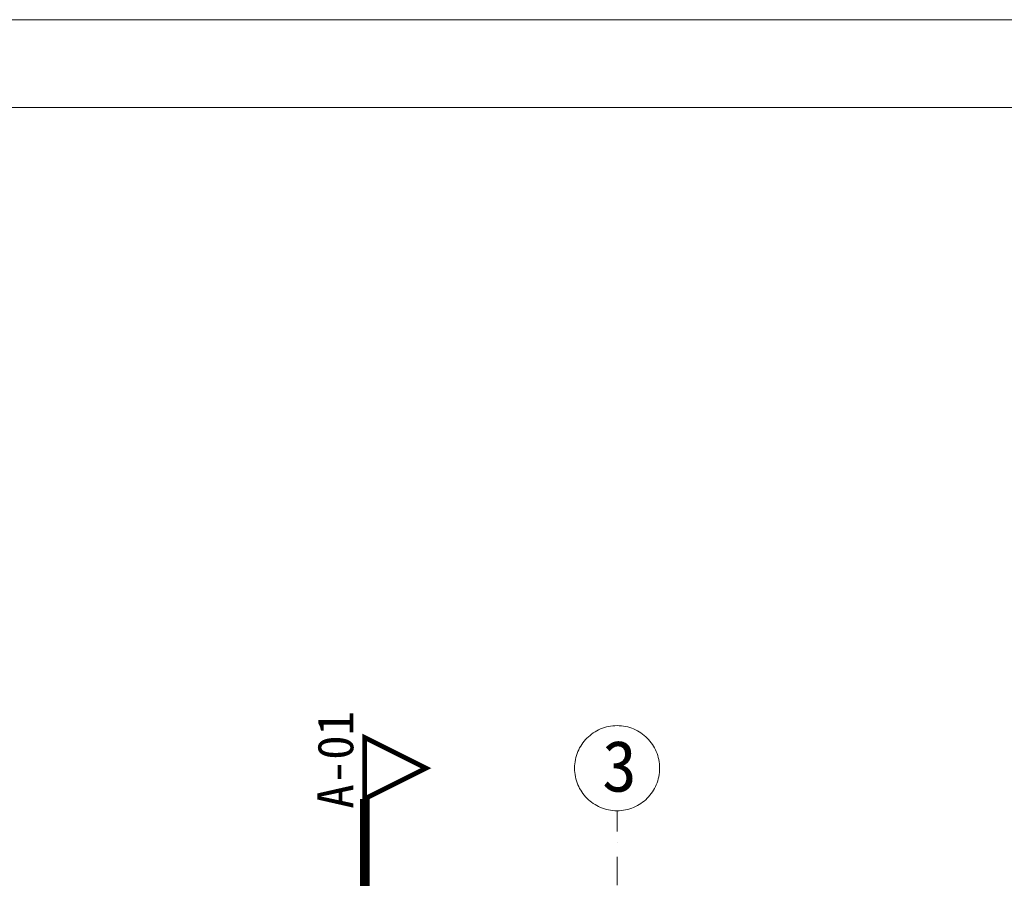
# Model space of a CAD drawing. Header units: millimetres. Extents: x -1373 to 28294, y -9636 to 187.
# Tile 83 of 133: x 5559 to 6176, y -3683 to -3146. Entities that reach past the tile are written whole.
import ezdxf

# ---------------------------------------------------------------- set-up
doc = ezdxf.new("R2010")
doc.units = ezdxf.units.MM
for name, pattern in [('DASHED', [0.75, 0.5, -0.25]), ('Kreski i kropki', [335.138881, 176.388884, -88.194442, 0, -70.555556]), ('Przerywana', [960, 480, -480])]:
    doc.linetypes.add(name, pattern=pattern)
for name, color, linetype, lineweight in [('840-Znaczniki ogólne_Nr_pióra__5', 7, 'Continuous', 13), ('_k_opis', 7, 'Continuous', 13), ('_k_osie', 142, 'Kreski i kropki', 13), ('_k_widok', 7, 'Continuous', 18)]:
    doc.layers.add(name, color=color, linetype=linetype, lineweight=lineweight)
doc.styles.add('GENERATED_STYLE_1', font='MS Gothic.ttf')
doc.styles.add('GENERATED_STYLE_2', font='MS Gothic.ttf')
doc.styles.add('Katarzyna', font='MS Gothic.ttf')

msp = doc.modelspace()

# ---------------------------------------------------------------- linework, layer by layer
at = {"layer": '_k_opis'}
for points in [[(3312.25, -3145.86), (7512.25, -3145.86), (7512.25, -6115.86), (3312.25, -6115.86)], [(3502.25, -3200.86), (7457.25, -3200.86), (7457.25, -6060.86), (3502.25, -6060.86)]]:
    msp.add_lwpolyline(points, close=True, dxfattribs=at)
at = {"layer": '_k_osie', "ltscale": 0.1}
msp.add_lwpolyline([(5933.24, -5570.1), (5933.24, -3641.1)], dxfattribs=at)
at = {"layer": '_k_osie'}
msp.add_circle((5933.24, -3614.5), 26.64, dxfattribs=at)
at = {"layer": '_k_widok', "color": 161, "linetype": 'Przerywana', "ltscale": 0.05, "true_color": 0x40a5ff, "const_width": 3}
msp.add_lwpolyline([(5775.24, -3633.7), (5813.64, -3614.5), (5775.24, -3595.3), (5775.24, -3633.7)], dxfattribs=at)
at = {"layer": '_k_widok', "color": 161, "linetype": 'DASHED', "ltscale": 50, "true_color": 0x40a5ff, "const_width": 6}
msp.add_lwpolyline([(5775.24, -5577.54), (5775.24, -3633.7)], dxfattribs=at)

# ---------------------------------------------------------------- texts
at = {"layer": '840-Znaczniki ogólne_Nr_pióra__5', "color": 161, "true_color": 0x40a5ff, "insert": (5745.6, -3639.86), "char_height": 22.5, "attachment_point": 1, "rotation": 90, "style": 'GENERATED_STYLE_1'}
msp.add_mtext('\\A1;A-01', dxfattribs=at)
at = {"layer": '_k_opis', "ltscale": 5, "insert": (1853.03, -3206.48), "char_height": 8, "attachment_point": 1, "style": 'Katarzyna'}
msp.add_mtext_dynamic_manual_height_columns('\\pi785.94;{\\fMS Gothic|b1|i0|c238|p49;\\H4x;PRZEKRÓJ A-01\\P\\pi934.84;\\H0.54687x;SKALA 1:50}', width=1047.4384, gutter_width=25, heights=[0], dxfattribs=at)
at = {"layer": '_k_osie', "insert": (5934.76, -3629.69), "char_height": 32, "attachment_point": 8, "style": 'GENERATED_STYLE_2'}
msp.add_mtext('3', dxfattribs=at)

doc.saveas('drawing.dxf')
